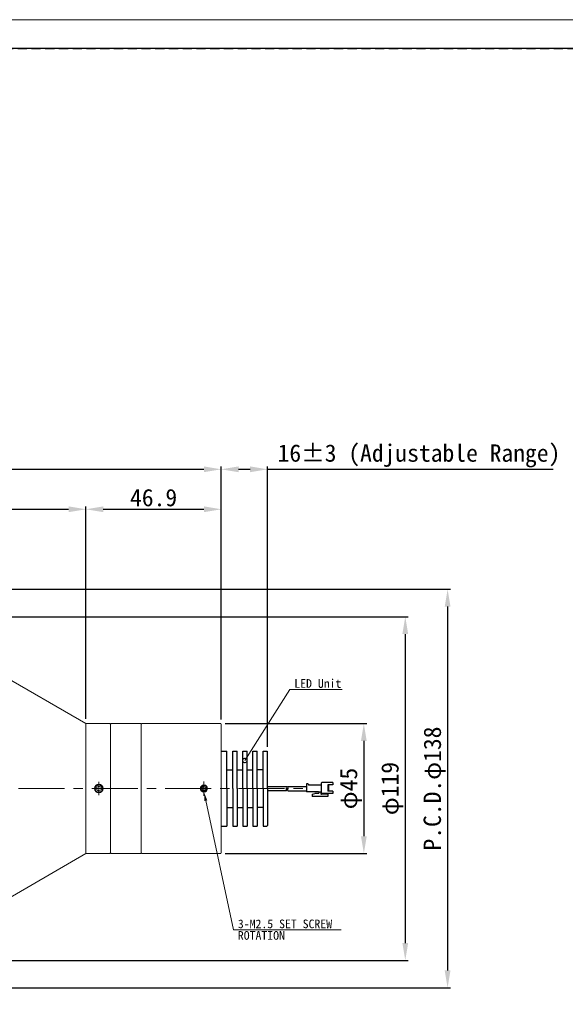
# Model space of a CAD drawing. Header units: millimetres. Extents: x -201 to 202, y 143 to 428.
# Tile 3 of 8: x 21 to 115, y 257 to 428. Entities that reach past the tile are written whole.
import ezdxf
from ezdxf import colors
from ezdxf.entities.mleader import LeaderData, LeaderLine
from ezdxf.math import Vec2, Vec3

# ---------------------------------------------------------------- set-up
doc = ezdxf.new("R2010")
doc.units = ezdxf.units.MM
doc.header["$LTSCALE"] = 0.25
doc.linetypes.add('CENTER', pattern=[50.8, 31.75, -6.35, 6.35, -6.35])
doc.linetypes.add('HIDDEN', pattern=[9.525, 6.35, -3.175])
doc.layers.get('0').update_dxf_attribs({"lineweight": 30})
for name, color, linetype, lineweight in [('01_中心線', 1, 'CENTER', 20), ('DIMENSION', 6, 'Continuous', 15), ('照明ユニット', 7, 'Continuous', 30), ('画層1', 7, 'Continuous', 20), ('ﾋﾞｽ・ﾈｼﾞ', 7, 'Continuous', 30)]:
    doc.layers.add(name, color=color, linetype=linetype, lineweight=lineweight)
doc.layers.add('EMPTY LINE', color=252, linetype='Continuous', lineweight=0, plot=False)
doc.layers.add('FORM', color=7, linetype='Continuous')
doc.styles.add('VS Standard', font='msgothic.ttc', dxfattribs={"height": 3})
doc.dimstyles.new('VS Standard x0.5', dxfattribs={"dimtxt": 3, "dimasz": 3, "dimexe": 0.5, "dimexo": 0.8, "dimgap": 0.5, "dimtad": 3, "dimlfac": 2, "dimrnd": 0.0001, "dimzin": 9, "dimdsep": 46, "dimtxsty": 'VS Standard', "dimcen": 0, "dimaunit": 1, "dimadec": 0, "dimazin": 2, "dimtfac": 1, "dimtmove": 0, "dimatfit": 3, "dimfxl": 1, "dimtolj": 1, "dimtzin": 0, "dimarcsym": 0})

# ---------------------------------------------------------------- blocks, each defined once
blk = doc.blocks.new('HM30##')
at = {"layer": '画層1'}
blk.add_lwpolyline([(-0.75, -0.43), (0, -0.87), (0.75, -0.43), (0.75, 0.43), (0, 0.87), (-0.75, 0.43)], close=True, dxfattribs=at)
at = {"layer": '画層1', "lineweight": 9}
blk.add_circle((0, 0), 1.5, dxfattribs=at)
at = {"layer": '画層1'}
blk.add_circle((0, 0), 1.25, dxfattribs=at)
blk = doc.blocks.new('*D209')
at = {"layer": 'Defpoints', "color": 0}
for p in [(32, 342.99), (-18.75, 332.64), (32, 305.89)]:
    blk.add_point(p, dxfattribs=at)
at = {"layer": 'DIMENSION', "color": 0, "lineweight": -2}
for p, q in [((-18.75, 333.44), (-18.75, 343.49)), ((-15.75, 342.99), (29, 342.99)), ((32, 306.69), (32, 343.49))]:
    blk.add_line(p, q, dxfattribs=at)
at = {"layer": 'DIMENSION', "color": 0}
for points in [[(-15.75, 343.49), (-15.75, 342.49), (-18.75, 342.99)], [(29, 342.49), (29, 343.49), (32, 342.99)]]:
    blk.add_solid(points, dxfattribs=at)
at = {"layer": 'DIMENSION', "color": 0, "insert": (6.63, 344.99), "char_height": 3, "attachment_point": 5, "style": 'VS Standard'}
blk.add_mtext('\\A1;101.5', dxfattribs=at)
blk = doc.blocks.new('*D210')
at = {"layer": 'Defpoints', "color": 0}
for p in [(55.45, 342.99), (32, 305.89), (55.45, 305.79)]:
    blk.add_point(p, dxfattribs=at)
at = {"layer": 'DIMENSION', "color": 0, "lineweight": -2}
for p, q in [((32, 306.69), (32, 343.49)), ((35, 342.99), (52.45, 342.99)), ((55.45, 306.59), (55.45, 343.49))]:
    blk.add_line(p, q, dxfattribs=at)
at = {"layer": 'DIMENSION', "color": 0}
for points in [[(35, 343.49), (35, 342.49), (32, 342.99)], [(52.45, 342.49), (52.45, 343.49), (55.45, 342.99)]]:
    blk.add_solid(points, dxfattribs=at)
at = {"layer": 'DIMENSION', "color": 0, "insert": (43.73, 344.99), "char_height": 3, "attachment_point": 5, "style": 'VS Standard'}
blk.add_mtext('\\A1;46.9', dxfattribs=at)
blk = doc.blocks.new('*D211')
at = {"layer": 'Defpoints', "color": 0}
for p in [(55.45, 349.91), (-78.75, 335.64), (55.45, 305.79)]:
    blk.add_point(p, dxfattribs=at)
at = {"layer": 'DIMENSION', "color": 0, "lineweight": -2}
for p, q in [((-78.75, 336.44), (-78.75, 350.41)), ((-75.75, 349.91), (52.45, 349.91)), ((55.45, 306.59), (55.45, 350.41))]:
    blk.add_line(p, q, dxfattribs=at)
at = {"layer": 'DIMENSION', "color": 0}
for points in [[(-75.75, 350.41), (-75.75, 349.41), (-78.75, 349.91)], [(52.45, 349.41), (52.45, 350.41), (55.45, 349.91)]]:
    blk.add_solid(points, dxfattribs=at)
at = {"layer": 'DIMENSION', "color": 0, "insert": (-11.65, 351.91), "char_height": 3, "attachment_point": 5, "style": 'VS Standard'}
blk.add_mtext('\\A1;268.4', dxfattribs=at)
blk = doc.blocks.new('*D212')
at = {"layer": 'Defpoints', "color": 0}
for p in [(63.44, 349.91), (55.45, 305.79), (63.44, 301.04)]:
    blk.add_point(p, dxfattribs=at)
at = {"layer": 'DIMENSION', "color": 0, "lineweight": -2}
for p, q in [((55.45, 306.59), (55.45, 350.41)), ((58.45, 349.91), (60.44, 349.91)), ((63.44, 301.84), (63.44, 350.41)), ((63.44, 349.91), (112.96, 349.91))]:
    blk.add_line(p, q, dxfattribs=at)
at = {"layer": 'DIMENSION', "color": 0}
for points in [[(58.45, 350.41), (58.45, 349.41), (55.45, 349.91)], [(60.44, 349.41), (60.44, 350.41), (63.44, 349.91)]]:
    blk.add_solid(points, dxfattribs=at)
at = {"layer": 'DIMENSION', "color": 0, "insert": (89.7, 352.23), "char_height": 3, "attachment_point": 5, "style": 'VS Standard'}
blk.add_mtext('\\A1;{\\A1;16%%p3} (Adjustable Range)', dxfattribs=at)
blk = doc.blocks.new('*D213')
at = {"layer": 'Defpoints', "color": 0}
for p in [(55.35, 305.89), (55.35, 283.39), (80.15, 283.39)]:
    blk.add_point(p, dxfattribs=at)
at = {"layer": 'DIMENSION', "color": 0, "lineweight": -2}
for p, q in [((56.15, 305.89), (80.65, 305.89)), ((80.15, 302.89), (80.15, 286.39)), ((56.15, 283.39), (80.65, 283.39))]:
    blk.add_line(p, q, dxfattribs=at)
at = {"layer": 'DIMENSION', "color": 0}
for points in [[(80.65, 302.89), (79.65, 302.89), (80.15, 305.89)], [(79.65, 286.39), (80.65, 286.39), (80.15, 283.39)]]:
    blk.add_solid(points, dxfattribs=at)
at = {"layer": 'DIMENSION', "color": 0, "insert": (77.91, 294.64), "char_height": 3, "attachment_point": 5, "rotation": 90, "style": 'VS Standard'}
blk.add_mtext('\\A1;φ45', dxfattribs=at)
blk = doc.blocks.new('*D214')
at = {"layer": 'Defpoints', "color": 0}
for p in [(0, 324.39), (0, 264.89), (87.33, 264.89)]:
    blk.add_point(p, dxfattribs=at)
at = {"layer": 'DIMENSION', "color": 0, "lineweight": -2}
for p, q in [((0.8, 324.39), (87.83, 324.39)), ((87.33, 321.39), (87.33, 267.89)), ((0.8, 264.89), (87.83, 264.89))]:
    blk.add_line(p, q, dxfattribs=at)
at = {"layer": 'DIMENSION', "color": 0}
for points in [[(87.83, 321.39), (86.83, 321.39), (87.33, 324.39)], [(86.83, 267.89), (87.83, 267.89), (87.33, 264.89)]]:
    blk.add_solid(points, dxfattribs=at)
at = {"layer": 'DIMENSION', "color": 0, "insert": (85.08, 294.64), "char_height": 3, "attachment_point": 5, "rotation": 90, "style": 'VS Standard'}
blk.add_mtext('\\A1;φ\\A1;119', dxfattribs=at)
blk = doc.blocks.new('*D215')
at = {"layer": 'Defpoints', "color": 0}
for p in [(-18.75, 329.14), (-18.75, 260.14), (94.66, 260.14)]:
    blk.add_point(p, dxfattribs=at)
at = {"layer": 'DIMENSION', "color": 0, "lineweight": -2}
for p, q in [((-17.95, 329.14), (95.16, 329.14)), ((94.66, 326.14), (94.66, 263.14)), ((-17.95, 260.14), (95.16, 260.14))]:
    blk.add_line(p, q, dxfattribs=at)
at = {"layer": 'DIMENSION', "color": 0}
for points in [[(95.16, 326.14), (94.16, 326.14), (94.66, 329.14)], [(94.16, 263.14), (95.16, 263.14), (94.66, 260.14)]]:
    blk.add_solid(points, dxfattribs=at)
at = {"layer": 'DIMENSION', "color": 0, "insert": (92.42, 294.64), "char_height": 3, "attachment_point": 5, "rotation": 90, "style": 'VS Standard'}
blk.add_mtext('\\A1;P.C.D.φ\\A1;138', dxfattribs=at)
blk = doc.blocks.new('_DotSmall')
at = {"color": 0, "linetype": 'ByBlock', "const_width": 0.5}
blk.add_lwpolyline([(-0.0625, 0, 1), (0.0625, 0, 1)], format="xyb", close=True, dxfattribs=at)

msp = doc.modelspace()

# ---------------------------------------------------------------- linework, layer by layer
at = {"layer": '01_中心線'}
for p, q in [((34.25, 295.7853), (34.25, 293.4853)), ((52.45, 295.8853), (52.45, 293.3853)), ((-81.25, 294.6353), (70.2233, 294.6353))]:
    msp.add_line(p, q, dxfattribs=at)
at = {"layer": 'EMPTY LINE'}
msp.add_line((201.5, 427.75), (-201.5, 427.75), dxfattribs=at)
at = {"layer": 'FORM', "linetype": 'HIDDEN'}
msp.add_lwpolyline([(-196.5, 422.75), (196.5, 422.75), (196.5, 147.75), (-196.5, 147.75)], close=True, dxfattribs=at)
at = {"layer": 'FORM'}
msp.add_lwpolyline([(-196.5, 422.75), (-196.5, 147.75), (-78.5, 147.75), (-78.5, 159.75), (16.5, 159.75), (16.5, 177.25), (196.5, 177.25), (196.5, 422.75), (-196.5, 422.75)], close=True, dxfattribs=at)
at = {"layer": '照明ユニット'}
for p, q in [((55.45, 301.1353), (56.4411, 301.1353)), ((56.4411, 294.6353), (56.4411, 301.1353)), ((57.4411, 301.1353), (58.1911, 301.1353)), ((57.4411, 294.6353), (57.4411, 301.1353)), ((58.1911, 294.6353), (58.1911, 301.1353)), ((59.1911, 301.1353), (59.9411, 301.1353)), ((59.1911, 294.6353), (59.1911, 301.1353)), ((59.9411, 294.6353), (59.9411, 301.1353)), ((60.9411, 301.1353), (61.6911, 301.1353)), ((60.9411, 294.6353), (60.9411, 301.1353)), ((61.6911, 294.6353), (61.6911, 301.1353)), ((62.6911, 294.6353), (62.6911, 301.1353)), ((62.6911, 301.1353), (63.3411, 301.1353)), ((63.3411, 301.1353), (63.4411, 301.0353)), ((63.4411, 294.6353), (63.4411, 301.0353)), ((56.4411, 297.8853), (57.4411, 297.8853)), ((58.1911, 297.8853), (59.1911, 297.8853)), ((59.9411, 297.8853), (60.9411, 297.8853)), ((62.6911, 297.8853), (61.6911, 297.8853)), ((56.4411, 294.6353), (56.4411, 288.1353)), ((57.4411, 294.6353), (57.4411, 288.1353)), ((58.1911, 294.6353), (58.1911, 288.1353)), ((59.1911, 294.6353), (59.1911, 288.1353)), ((59.9411, 294.6353), (59.9411, 288.1353)), ((60.9411, 294.6353), (60.9411, 288.1353)), ((61.6911, 294.6353), (61.6911, 288.1353)), ((62.6911, 294.6353), (62.6911, 288.1353)), ((63.4411, 294.6353), (63.4411, 288.2353)), ((56.4411, 291.3853), (57.4411, 291.3853)), ((58.1911, 291.3853), (59.1911, 291.3853)), ((59.9411, 291.3853), (60.9411, 291.3853)), ((62.6911, 291.3853), (61.6911, 291.3853)), ((55.45, 288.1353), (56.4411, 288.1353)), ((57.4411, 288.1353), (58.1911, 288.1353)), ((59.1911, 288.1353), (59.9411, 288.1353)), ((60.9411, 288.1353), (61.6911, 288.1353)), ((62.6911, 288.1353), (63.3411, 288.1353)), ((63.3411, 288.1353), (63.4411, 288.2353))]:
    msp.add_line(p, q, dxfattribs=at)
at = {"layer": '照明ユニット', "color": 0}
for p, q in [((63.4411, 295.0103), (66.761, 295.0103)), ((66.961, 295.0103), (70.2233, 295.0103)), ((66.761, 294.2603), (63.4411, 294.2603)), ((66.961, 294.2603), (70.2233, 294.2603))]:
    msp.add_line(p, q, dxfattribs=at)
at = {"layer": '照明ユニット', "color": 0, "linetype": 'Continuous'}
for p, q in [((70.2233, 295.4478), (70.2233, 294.0728)), ((70.4621, 295.4478), (70.2233, 295.4478)), ((70.5371, 295.3728), (70.5371, 295.1978)), ((72.7733, 295.1978), (70.5371, 295.1978)), ((72.7733, 295.5908), (72.7733, 293.8658)), ((74.7733, 295.6658), (72.8483, 295.6658)), ((73.8925, 295.2606), (73.8925, 294.2126)), ((74.7733, 295.2606), (73.8925, 295.2606)), ((74.0556, 295.2606), (74.0556, 294.2126)), ((74.7733, 295.6658), (74.7733, 295.2606)), ((72.2742, 294.0728), (70.2233, 294.0728)), ((71.2175, 293.6397), (71.6496, 293.7908)), ((71.2175, 293.6397), (71.2175, 293.2908)), ((73.8925, 293.2908), (71.2175, 293.2908)), ((72.2742, 293.7908), (71.6496, 293.7908)), ((72.2742, 294.0728), (72.7733, 294.0728)), ((72.7117, 294.0728), (72.7117, 293.7843)), ((72.7795, 293.836), (72.7117, 293.836)), ((73.8925, 293.6585), (72.8343, 293.6585)), ((74.7733, 293.7908), (72.8483, 293.7908)), ((74.7733, 294.2126), (73.8925, 294.2126)), ((73.8925, 293.7908), (73.8925, 293.2908)), ((74.7733, 294.2126), (74.7733, 293.7908))]:
    msp.add_line(p, q, dxfattribs=at)
at = {"layer": '照明ユニット', "color": 0}
for centre, start, end in [((66.461, 294.8228), 327.994617, 32.005383), ((67.261, 294.8228), 147.994617, 212.005383), ((66.661, 294.8228), 327.994617, 32.005383), ((67.061, 294.4478), 147.994617, 212.005383), ((66.461, 294.4478), 327.994617, 32.005383), ((67.261, 294.4478), 147.994617, 212.005383)]:
    msp.add_arc(centre, 0.3538, start, end, dxfattribs=at)
at = {"layer": '照明ユニット', "color": 0, "linetype": 'Continuous'}
for centre, radius, start, end in [((70.4621, 295.3728), 0.075, 0, 90), ((72.8483, 295.5908), 0.075, 90, 180), ((72.2742, 293.9318), 0.141, 270, 90), ((72.8376, 293.7843), 0.1259, 180, 271.535232), ((72.8483, 293.8658), 0.075, 180, 270)]:
    msp.add_arc(centre, radius, start, end, dxfattribs=at)
at = {"layer": '画層1'}
for p, q in [((0, 324.3853), (32, 305.8853)), ((32, 305.8853), (36.15, 305.8853)), ((32, 305.8853), (32, 294.6353)), ((36.15, 305.8853), (36.25, 305.7853)), ((36.25, 305.7853), (36.35, 305.8853)), ((36.25, 305.7853), (36.25, 294.6353)), ((41.5, 305.8853), (36.35, 305.8853)), ((41.5, 305.8853), (41.6, 305.7853)), ((41.6, 305.7853), (41.7, 305.8853)), ((41.6, 294.6353), (41.6, 305.7853)), ((41.7, 305.8853), (55.35, 305.8853)), ((55.35, 305.8853), (55.45, 305.7853)), ((55.45, 305.7853), (55.45, 294.6353)), ((32, 283.3853), (32, 294.6353)), ((36.25, 283.4853), (36.25, 294.6353)), ((41.6, 294.6353), (41.6, 283.4853)), ((55.45, 283.4853), (55.45, 294.6353)), ((0, 264.8853), (32, 283.3853)), ((32, 283.3853), (36.15, 283.3853)), ((36.15, 283.3853), (36.25, 283.4853)), ((36.25, 283.4853), (36.35, 283.3853)), ((41.5, 283.3853), (36.35, 283.3853)), ((41.5, 283.3853), (41.6, 283.4853)), ((41.6, 283.4853), (41.7, 283.3853)), ((41.7, 283.3853), (55.35, 283.3853)), ((55.35, 283.3853), (55.45, 283.4853))]:
    msp.add_line(p, q, dxfattribs=at)
msp.add_lwpolyline([(52.125, 294.4477), (52.45, 294.2601), (52.775, 294.4477), (52.775, 294.823), (52.45, 295.0106), (52.125, 294.823)], close=True, dxfattribs=at)
at = {"layer": '画層1', "lineweight": 9}
msp.add_circle((52.45, 294.6353), 0.625, dxfattribs=at)
at = {"layer": '画層1'}
msp.add_circle((52.45, 294.6353), 0.5125, dxfattribs=at)

# ---------------------------------------------------------------- block references
at = {"layer": 'ﾋﾞｽ・ﾈｼﾞ', "xscale": 0.5, "yscale": 0.5, "zscale": 0.5}
msp.add_blockref('HM30##', (34.25, 294.6353), dxfattribs=at)

# ---------------------------------------------------------------- dimensions: what is measured, and where the dimension line sits
at = {"layer": 'DIMENSION'}
dim = msp.add_linear_dim(base=(63.4411, 349.9051), p1=(55.45, 305.7853), p2=(63.4411, 301.0353), text='{\\A1;16%%p3} (Adjustable Range)', dimstyle='VS Standard x0.5', dxfattribs=at)
dim.commit()
dim.dimension.update_dxf_attribs({"geometry": '*D212', "text_midpoint": (89.7002, 352.232)})
for base, p1, p2, picture, middle in [((55.45, 349.9051), (-78.75, 335.6353), (55.45, 305.7853), '*D211', (-11.65, 351.9057)), ((32, 342.9912), (-18.75, 332.6353), (32, 305.8853), '*D209', (6.625, 344.9917)), ((55.45, 342.9912), (32, 305.8853), (55.45, 305.7853), '*D210', (43.725, 344.9912))]:
    dim = msp.add_linear_dim(base=base, p1=p1, p2=p2, dimstyle='VS Standard x0.5', dxfattribs=at)
    dim.commit()
    dim.dimension.update_dxf_attribs({"geometry": picture, "text_midpoint": middle})
for base, p1, p2, text, picture, middle in [((94.6598, 260.1353), (-18.75, 329.1353), (-18.75, 260.1353), 'P.C.D.φ\\A1;<>', '*D215', (92.4156, 294.6353)), ((87.328, 264.8853), (0, 324.3853), (0, 264.8853), 'φ\\A1;<>', '*D214', (85.0838, 294.6353)), ((80.1525, 283.3853), (55.35, 305.8853), (55.35, 283.3853), 'φ<>', '*D213', (77.9082, 294.6353))]:
    dim = msp.add_linear_dim(base=base, p1=p1, p2=p2, angle=90, text=text, dimstyle='VS Standard x0.5', dxfattribs=at)
    dim.commit()
    dim.dimension.update_dxf_attribs({"geometry": picture, "text_midpoint": middle})

# ---------------------------------------------------------------- leaders
ml = msp.add_multileader_mtext('Standard', dxfattribs=at)
ml.set_content('LED Unit', color=256, style='VS Standard')
ml.set_leader_properties(color=256, linetype='ByLayer', lineweight=-1)
ml.set_arrow_properties(name='DOTSMALL')
ml.build(insert=Vec2(0, 0))
ml.multileader.update_dxf_attribs({"has_dogleg": 0, "text_left_attachment_type": 6, "text_right_attachment_type": 6, "dogleg_length": 0.18, "arrow_head_size": 1.5})
ctx = ml.context
ctx.base_point, ctx.char_height, ctx.arrow_head_size, ctx.landing_gap_size, ctx.plane_origin = Vec3(69.4554, 309.4416), 1.5, 1.5, 0.75, Vec3(59.6702, 299.4964)
ctx.left_attachment, ctx.right_attachment = 6, 6
notes = []
notes.append((ctx, [(0, (1, 1, 0), (67.1704, 311.7776), (1, 0), 0.18, [(0, [(59.5279, 299.4973)], 0, [])])]))
ctx.mtext.insert, ctx.mtext.flow_direction = Vec3(68.1004, 313.5776), 5
ml = msp.add_multileader_mtext('Standard', dxfattribs=at)
ml.set_content('3-M2.5 SET SCREW\\PROTATION', color=256, style='VS Standard')
ml.set_leader_properties(color=256, linetype='ByLayer', lineweight=-1)
ml.build(insert=Vec2(0, 0))
ml.multileader.update_dxf_attribs({"has_dogleg": 0, "text_left_attachment_type": 6, "text_right_attachment_type": 6, "dogleg_length": 0.18, "arrow_head_size": 1.5})
ctx = ml.context
ctx.base_point, ctx.char_height, ctx.arrow_head_size, ctx.landing_gap_size, ctx.plane_origin = Vec3(39.4372, 271.3081), 1.5, 1.5, 0.75, Vec3(80.7915, 310.7619)
ctx.left_attachment, ctx.right_attachment, ctx.text_align_type = 6, 6, 2
notes.append((ctx, [(0, (1, 1, 0), (57.3943, 270.1599), (1, 0), 0.18, [(0, [(52.4666, 294.0106)], 0, [])])]))
ctx.mtext.insert, ctx.mtext.line_spacing_factor, ctx.mtext.line_spacing_style, ctx.mtext.flow_direction = Vec3(58.3243, 271.9599), 0.8, 2, 5
for ctx, leaders in notes:
    for number, flags, end, landing, length, lines in leaders:
        leader = LeaderData()
        leader.index, (leader.has_last_leader_line, leader.has_dogleg_vector, leader.attachment_direction) = number, flags
        leader.last_leader_point, leader.dogleg_vector, leader.dogleg_length = Vec3(end), Vec3(landing), length
        for number, points, colour, breaks in lines:
            line = LeaderLine()
            line.index, line.vertices, line.color, line.breaks = number, Vec3.list(points), colors.encode_raw_color(colour), breaks
            leader.lines.append(line)
        ctx.leaders.append(leader)

doc.saveas('drawing.dxf')
